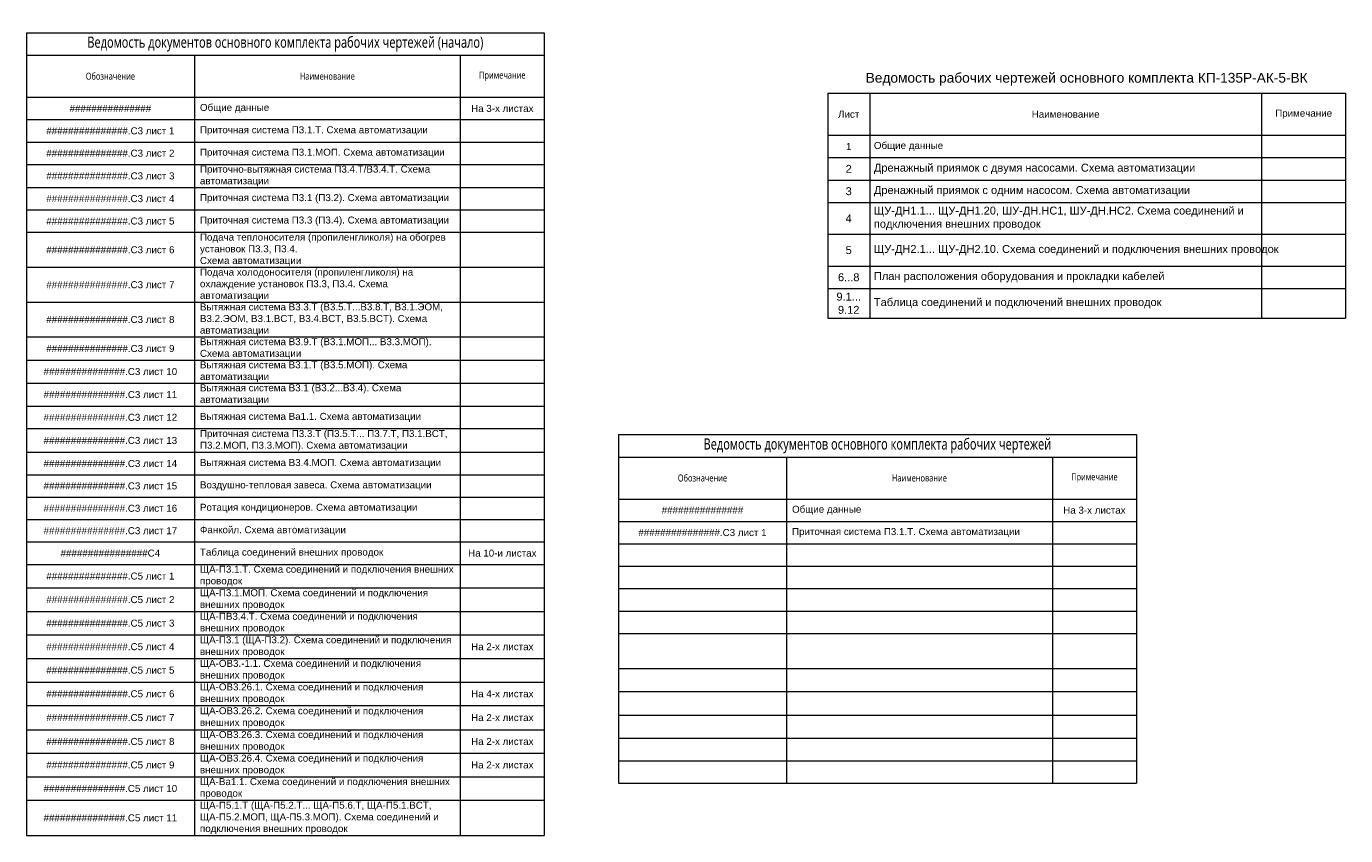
# Model space of a CAD drawing. Header units: millimetres. Extents: x -504 to 1235, y -368 to 611.
# Tile 2 of 8: x -495 to -24, y 59 to 348. Entities that reach past the tile are written whole.
import ezdxf

# ---------------------------------------------------------------- set-up
doc = ezdxf.new("R2010")
doc.units = ezdxf.units.MM
doc.layers.get('0').update_dxf_attribs({"lineweight": 15})
doc.styles.add('CP.Text', font='arial.ttf')
doc.styles.get("Standard").update_dxf_attribs({"font": 'arial.ttf'})
doc.styles.add('Trebuchet MS', font='trebuc.ttf', dxfattribs={"width": 0.75})

# ---------------------------------------------------------------- blocks, each defined once
blk = doc.blocks.new('*T2')
at = {"linetype": 'ByBlock', "lineweight": -2, "transparency": 16777216}
for p, q in [((0, 0), (185, 0)), ((0, 0), (0, -80.31)), ((15, 0), (15, -80.31)), ((155, 0), (155, -80.31)), ((185, 0), (185, -80.31)), ((0, -15), (185, -15)), ((0, -23), (185, -23)), ((0, -31), (185, -31)), ((0, -39), (185, -39)), ((0, -50.36), (185, -50.36)), ((0, -61.72), (185, -61.72)), ((0, -69.72), (185, -69.72)), ((0, -80.31), (185, -80.31))]:
    blk.add_line(p, q, dxfattribs=at)
at = {"color": 0, "transparency": 16777216, "style": 'CP.Text'}
for s, insert, char_height, width, attachment_point in [('{\\fArial|b0|i0|c0;Лист', (7.5, -7.5), 2.5, 12, 5), ('{\\fArial|b0|i0|c0;Наименование', (85, -7.5), 2.5, 137, 5), ('{\\fArial|b0|i0|c0;Примечание', (170, -7.5), 2.5, 27, 5), ('{\\fArial|b0|i0|c0;1', (7.5, -19), 2.5, 12, 5), ('Общие данные', (16.5, -19), 2.5, 137, 4), ('{\\fArial|b0|i0|c0;', (170, -19), 2.5, 27, 5), ('Дренажный приямок с двумя насосами. Схема автоматизации', (16.5, -27), 2.8222, 137, 4), ('{\\fArial|b0|i0|c0;', (170, -27), 2.5, 27, 5), ('Дренажный приямок с одним насосом. Схема автоматизации', (16.5, -35), 2.8222, 137, 4), ('ЩУ-ДН1.1... ЩУ-ДН1.20, {\\C256;ШУ-ДН.НС1}, {\\C256;ШУ-ДН.НС2}. Схема соединений и подключения внешних проводок ', (16.5, -44.68), 2.82222, 137, 4), ('ЩУ-ДН2.1... ЩУ-ДН2.10. Схема соединений и подключения внешних проводок ', (16.5, -56.04), 2.8222, 137, 4), ('План расположения оборудования и прокладки кабелей', (16.5, -65.72), 2.8222, 137, 4)]:
    blk.add_mtext(s, dxfattribs=dict(at, insert=insert, char_height=char_height, width=width, attachment_point=attachment_point))
at = {"color": 0, "transparency": 16777216}
for s, insert, char_height, width, attachment_point in [('2', (7.5, -27), 2.82, 12, 5), ('3', (7.5, -35), 2.82, 12, 5), ('4', (7.5, -44.68), 2.82, 12, 5), ('5', (7.5, -56.04), 2.82, 12, 5), ('6...8', (7.5, -65.72), 2.822, 12, 5), ('9.1... 9.12', (7.5, -75.01), 2.8222, 12, 5), ('{\\C7;Таблица соединений и подключений внешних проводок}', (16.5, -75.01), 2.8222, 137, 4)]:
    blk.add_mtext(s, dxfattribs=dict(at, insert=insert, char_height=char_height, width=width, attachment_point=attachment_point))
blk = doc.blocks.new('*T10')
at = {"color": 0, "lineweight": -2, "transparency": 16777216}
for p, q in [((0, -8), (60, -8)), ((0, -8), (0, -124.45)), ((60, -8), (60, -124.45)), ((155, -8), (155, -124.45)), ((185, -8), (185, -124.45)), ((0, -23), (185, -23)), ((60, -31), (185, -31)), ((60, -39), (185, -39)), ((60, -47), (185, -47)), ((60, -55), (185, -55)), ((60, -63), (185, -63)), ((60, -71), (185, -71)), ((60, -83.51), (185, -83.51)), ((60, -91.78), (185, -91.78)), ((60, -100.19), (185, -100.19)), ((60, -108.45), (185, -108.45)), ((60, -116.45), (185, -116.45)), ((60, -124.45), (185, -124.45))]:
    blk.add_line(p, q, dxfattribs=at)
at = {"color": 0, "linetype": 'ByBlock', "lineweight": -2, "transparency": 16777216}
for p, q in [((60, -8), (185, -8)), ((0, -31), (60, -31)), ((0, -39), (60, -39)), ((0, -47), (60, -47)), ((0, -55), (60, -55)), ((0, -63), (60, -63)), ((0, -71), (60, -71)), ((0, -83.51), (60, -83.51)), ((0, -91.78), (60, -91.78)), ((0, -100.19), (60, -100.19)), ((0, -108.45), (60, -108.45)), ((0, -116.45), (60, -116.45)), ((0, -124.45), (60, -124.45))]:
    blk.add_line(p, q, dxfattribs=at)
at = {"layer": 'Defpoints', "color": 8, "linetype": 'ByBlock', "lineweight": 0, "transparency": 16777216}
for p, q in [((0, 0), (185, 0)), ((0, 0), (0, -8)), ((185, 0), (185, -8))]:
    blk.add_line(p, q, dxfattribs=at)
at = {"color": 0, "transparency": 16777216}
for s, insert, char_height, width, attachment_point, style in [('Ведомость документов основного комплекта рабочих чертежей', (92.5, -4), 4, 184.4, 5, 'Trebuchet MS'), ('Обозначение', (30, -15.5), 2.5, 59, 5, 'Trebuchet MS'), ('Наименование', (107.5, -15.5), 2.5, 91, 5, 'Trebuchet MS'), ('Примечание', (170, -15.5), 2.5, 29, 5, 'Trebuchet MS'), ('{\\C256;###############}', (30, -27), 2.5, 59, 5, 'CP.Text'), ('Общие данные', (62, -27), 2.5, 91, 4, 'CP.Text'), ('На 3-х листах', (170, -27), 2.5, 29, 5, 'CP.Text'), ('{\\C256;###############.С3 лист 1}', (30, -35), 2.5, 59, 5, 'CP.Text'), ('\\A1;{\\C256;Приточная система\\A0;\\C0; П3.1.Т\\C256;. Схема автоматизации}', (62, -35), 2.5, 91, 4, 'CP.Text')]:
    blk.add_mtext(s, dxfattribs=dict(at, insert=insert, char_height=char_height, width=width, attachment_point=attachment_point, style=style))
blk = doc.blocks.new('*T11')
at = {"color": 0, "lineweight": -2, "transparency": 16777216}
for p, q in [((0, -8), (60, -8)), ((0, -8), (0, -286.67)), ((60, -8), (60, -286.67)), ((155, -8), (155, -286.67)), ((185, -8), (185, -286.67)), ((0, -23), (185, -23)), ((60, -31), (185, -31)), ((60, -39), (185, -39)), ((60, -47), (185, -47)), ((60, -55.22), (185, -55.22)), ((60, -63.22), (185, -63.22)), ((60, -71.22), (185, -71.22)), ((60, -83.73), (185, -83.73)), ((60, -96.16), (185, -96.16)), ((60, -108.6), (185, -108.6)), ((60, -116.87), (185, -116.87)), ((60, -125.09), (185, -125.09)), ((60, -133.31), (185, -133.31)), ((60, -141.31), (185, -141.31)), ((60, -149.8), (185, -149.8)), ((60, -157.8), (185, -157.8)), ((60, -165.8), (185, -165.8)), ((60, -173.8), (185, -173.8)), ((0, -181.8), (185, -181.8)), ((0, -189.8), (185, -189.8)), ((60, -198.21), (185, -198.21)), ((60, -206.61), (185, -206.61)), ((60, -215.01), (185, -215.01)), ((60, -223.42), (185, -223.42)), ((60, -231.82), (185, -231.82)), ((60, -240.23), (185, -240.23)), ((155, -248.84), (185, -248.84)), ((60, -257.25), (185, -257.25)), ((60, -265.65), (185, -265.65)), ((60, -274.06), (185, -274.06)), ((60, -286.67), (185, -286.67))]:
    blk.add_line(p, q, dxfattribs=at)
at = {"color": 0, "linetype": 'ByBlock', "lineweight": -2, "transparency": 16777216}
for p, q in [((60, -8), (185, -8)), ((0, -31), (60, -31)), ((0, -39), (60, -39)), ((0, -47), (60, -47)), ((0, -55.22), (60, -55.22)), ((0, -63.22), (60, -63.22)), ((0, -71.22), (60, -71.22)), ((0, -83.73), (60, -83.73)), ((0, -96.16), (60, -96.16)), ((0, -108.6), (60, -108.6)), ((0, -116.87), (60, -116.87)), ((0, -125.09), (60, -125.09)), ((0, -133.31), (60, -133.31)), ((0, -141.31), (60, -141.31)), ((0, -149.8), (60, -149.8)), ((0, -157.8), (60, -157.8)), ((0, -165.8), (60, -165.8)), ((0, -173.8), (60, -173.8)), ((0, -198.21), (60, -198.21)), ((0, -206.61), (60, -206.61)), ((0, -215.01), (60, -215.01)), ((0, -223.42), (60, -223.42)), ((0, -231.82), (60, -231.82)), ((0, -240.23), (60, -240.23)), ((0, -248.84), (155, -248.84)), ((0, -257.25), (60, -257.25)), ((0, -265.65), (60, -265.65)), ((0, -274.06), (60, -274.06)), ((0, -286.67), (60, -286.67))]:
    blk.add_line(p, q, dxfattribs=at)
at = {"layer": 'Defpoints', "color": 8, "linetype": 'ByBlock', "lineweight": 0, "transparency": 16777216}
for p, q in [((0, 0), (185, 0)), ((0, 0), (0, -8)), ((185, 0), (185, -8))]:
    blk.add_line(p, q, dxfattribs=at)
at = {"color": 0, "transparency": 16777216}
for s, insert, char_height, width, attachment_point, style in [('Ведомость документов основного комплекта рабочих чертежей (начало)', (92.5, -4), 4, 184.4, 5, 'Trebuchet MS'), ('Обозначение', (30, -15.5), 2.5, 59, 5, 'Trebuchet MS'), ('Наименование', (107.5, -15.5), 2.5, 91, 5, 'Trebuchet MS'), ('Примечание', (170, -15.5), 2.5, 29, 5, 'Trebuchet MS'), ('{\\C256;###############}', (30, -27), 2.5, 59, 5, 'CP.Text'), ('Общие данные', (62, -27), 2.5, 91, 4, 'CP.Text'), ('На 3-х листах', (170, -27), 2.5, 29, 5, 'CP.Text'), ('{\\C256;###############.С3 лист 1}', (30, -35), 2.5, 59, 5, 'CP.Text'), ('\\A1;{\\C256;Приточная система\\A0;\\C0; П3.1.Т\\C256;. Схема автоматизации}', (62, -35), 2.5, 91, 4, 'CP.Text'), ('{\\C256;###############.С3 лист 2}', (30, -43), 2.5, 59, 5, 'CP.Text'), ('\\A1;{\\C256;Приточная система\\A0;\\C0; П3.1.МОП\\C256;. Схема автоматизации}', (62, -43), 2.5, 91, 4, 'CP.Text'), ('{\\C256;###############.С3 лист 3}', (30, -51.11), 2.5, 59, 5, 'CP.Text'), ('\\A1;{\\C256;Приточно-вытяжная система\\A0;\\C0; П3.4.Т/В3.4.Т\\C256;. Схема автоматизации}', (62, -51.11), 2.5, 91, 4, 'CP.Text'), ('{\\C256;###############.С3 лист 4}', (30, -59.22), 2.5, 59, 5, 'CP.Text'), ('\\A1;{\\C256;Приточная система П3.1 (П3.2). Схема автоматизации}', (62, -59.22), 2.5, 91, 4, 'CP.Text'), ('{\\C256;###############.С3 лист 5}', (30, -67.22), 2.5, 59, 5, 'CP.Text'), ('\\A1;{\\C256;Приточная система П3.3 (П3.4). Схема автоматизации}', (62, -67.22), 2.5, 91, 4, 'CP.Text'), ('Подача теплоносителя (пропиленгликоля) на обогрев установок П3.3, П3.4{\\C256;. \\PСхема автоматизации}', (62, -77.48), 2.5, 91, 4, 'CP.Text'), ('{\\C256;###############.С3 лист 6}', (30, -77.48), 2.5, 59, 5, 'CP.Text'), ('Подача холодоносителя (пропиленгликоля) на охлаждение установок П3.3, П3.4{\\C256;. Схема автоматизации}', (62, -89.95), 2.5, 91, 4, 'CP.Text'), ('{\\C256;###############.С3 лист 7}', (30, -89.95), 2.5, 59, 5, 'CP.Text'), ('Вытяжная система В3.3.Т{\\C256; (}В3.5.Т{\\C256;...}В3.8.Т, В3.1.ЭОМ, В3.2.ЭОМ, В3.1.ВСТ, В3.4.ВСТ, В3.5.ВСТ).{\\C256; Схема автоматизации}', (62, -102.38), 2.5, 91, 4, 'CP.Text'), ('{\\C256;###############.С3 лист 8}', (30, -102.38), 2.5, 59, 5, 'CP.Text'), ('{\\C256;###############.С3 лист 9}', (30, -112.73), 2.5, 59, 5, 'CP.Text'), ('Вытяжная система В3.9.Т{\\C256; (}В3.1.МОП{\\C256;... }В3.3.МОП){\\C256;. \\PСхема автоматизации}', (62, -112.73), 2.5, 91, 4, 'CP.Text'), ('Вытяжная система В3.1.Т{\\C256; (В3.5.МОП). Схема автоматизации}', (62, -120.98), 2.5, 91, 4, 'CP.Text'), ('{\\C256;###############.С3 лист 10}', (30, -120.98), 2.5, 59, 5, 'CP.Text'), ('Вытяжная система В3.1 (В3.2...В3.4){\\C256;. Схема автоматизации}', (62, -129.2), 2.5, 91, 4, 'CP.Text'), ('{\\C256;###############.С3 лист 11}', (30, -129.2), 2.5, 59, 5, 'CP.Text'), ('{\\C256;###############.С3 лист 12}', (30, -137.31), 2.5, 59, 5, 'CP.Text'), ('Вытяжная система Ва1.1{\\C256;. Схема автоматизации}', (62, -137.31), 2.5, 91, 4, 'CP.Text'), ('{\\C256;###############.С3 лист 13}', (30, -145.56), 2.5, 59, 5, 'CP.Text'), ('Приточная система П3.3.Т{\\C256; (}П3.5.Т... П3.7.Т, {\\C256;П3.1.ВСТ, П3.2.МОП, П3.3.МОП). Схема автоматизации}', (62, -145.56), 2.5, 91, 4, 'CP.Text'), ('{\\C256;###############.С3 лист 14}', (30, -153.8), 2.5, 59, 5, 'CP.Text'), ('Вытяжная система В3.4.МОП{\\C256;. Схема автоматизации}', (62, -153.8), 2.5, 91, 4, 'CP.Text'), ('{\\C256;###############.С3 лист 15}', (30, -161.8), 2.5, 59, 5, 'CP.Text'), ('Воздушно-тепловая завеса{\\C256;. Схема автоматизации}', (62, -161.8), 2.5, 91, 4, 'CP.Text'), ('{\\C256;###############.С3 лист 16}', (30, -169.8), 2.5, 59, 5, 'CP.Text'), ('Ротация кондиционеров{\\C256;. Схема автоматизации}', (62, -169.8), 2.5, 91, 4, 'CP.Text'), ('{\\C256;###############.С3 лист 17}', (30, -177.8), 2.5, 59, 5, 'CP.Text'), ('Фанкойл{\\C256;. Схема автоматизации}', (62, -177.8), 2.5, 91, 4, 'CP.Text'), ('################С4', (30, -185.8), 2.5, 59, 5, 'CP.Text'), ('Таблица соединений внешних проводок', (62, -185.8), 2.5, 91, 4, 'CP.Text'), ('На 10-и листах', (170, -185.8), 2.5, 29, 5, 'CP.Text'), ('{\\C256;###############.С5 лист 1}', (30, -194), 2.5, 59, 5, 'CP.Text'), ('{\\C256;ЩА-П3.1.Т. Схема соединений и подключения внешних проводок}', (62, -194), 2.5, 91, 4, 'CP.Text'), ('{\\C256;###############.С5 лист 2}', (30, -202.41), 2.5, 59, 5, 'CP.Text'), ('{\\C256;ЩА-П3.1.МОП. Схема соединений и подключения внешних проводок}', (62, -202.41), 2.5, 91, 4, 'CP.Text'), ('{\\C256;ЩА-ПВ3.4.Т. Схема соединений и подключения внешних проводок}', (62, -210.81), 2.5, 91, 4, 'CP.Text'), ('{\\C256;###############.С5 лист 3}', (30, -210.81), 2.5, 59, 5, 'CP.Text'), ('{\\C256;ЩА-П3.1 (ЩА-П3.2). Схема соединений и подключения внешних проводок}', (62, -219.22), 2.5, 91, 4, 'CP.Text'), ('{\\C256;###############.С5 лист 4}', (30, -219.22), 2.5, 59, 5, 'CP.Text'), ('На 2-х листах', (170, -219.22), 2.5, 29, 5, 'CP.Text'), ('{\\C256;ЩА-ОВ3.-1.1. Схема соединений и подключения внешних проводок}', (62, -227.62), 2.5, 91, 4, 'CP.Text'), ('{\\C256;###############.С5 лист 5}', (30, -227.62), 2.5, 59, 5, 'CP.Text'), ('{\\C256;###############.С5 лист 6}', (30, -236.03), 2.5, 59, 5, 'CP.Text'), ('ЩА-ОВ3.26.1{\\C256;. Схема соединений и подключения внешних проводок}', (62, -236.03), 2.5, 91, 4, 'CP.Text'), ('На 4-х листах', (170, -236.03), 2.5, 29, 5, 'CP.Text'), ('{\\C256;###############.С5 лист 7}', (30, -244.54), 2.5, 59, 5, 'CP.Text'), ('ЩА-ОВ3.26.2{\\C256;. Схема соединений и подключения внешних проводок}', (62, -244.54), 2.5, 91, 4, 'CP.Text'), ('На 2-х листах', (170, -244.54), 2.5, 29, 5, 'CP.Text'), ('{\\C256;ЩА-ОВ3.26.3. Схема соединений и подключения внешних проводок}', (62, -253.05), 2.5, 91, 4, 'CP.Text'), ('{\\C256;###############.С5 лист 8}', (30, -253.05), 2.5, 59, 5, 'CP.Text'), ('На 2-х листах', (170, -253.05), 2.5, 29, 5, 'CP.Text'), ('{\\C256;ЩА-ОВ3.26.4. Схема соединений и подключения внешних проводок}', (62, -261.45), 2.5, 91, 4, 'CP.Text'), ('{\\C256;###############.С5 лист 9}', (30, -261.45), 2.5, 59, 5, 'CP.Text'), ('На 2-х листах', (170, -261.45), 2.5, 29, 5, 'CP.Text'), ('{\\C256;###############.С5 лист 10}', (30, -269.85), 2.5, 59, 5, 'CP.Text'), ('ЩА-Ва1.1{\\C256;. Схема соединений и подключения внешних проводок}', (62, -269.85), 2.5, 91, 4, 'CP.Text'), ('ЩА-П5.1.Т (ЩА-П5.2.Т{\\C256;... }ЩА-П5.6.Т, ЩА-{\\C256;П5.1.ВСТ}, ЩА-{\\C256;П5.2.МОП}, ЩА-{\\C256;П5.3.МОП}){\\C256;. Схема соединений и подключения внешних проводок}', (62, -280.36), 2.5, 91, 4, 'CP.Text'), ('{\\C256;###############.С5 лист 11}', (30, -280.36), 2.5, 59, 5, 'CP.Text')]:
    blk.add_mtext(s, dxfattribs=dict(at, insert=insert, char_height=char_height, width=width, attachment_point=attachment_point, style=style))

msp = doc.modelspace()

# ---------------------------------------------------------------- block references
for name, p in [('*T11', (-495.09, 346.12)), ('*T2', (-208.86, 324.55)), ('*T10', (-283.6, 202.64))]:
    msp.add_blockref(name, p)

# ---------------------------------------------------------------- texts
at = {"color": 7, "linetype": 'Continuous', "insert": (-116.36, 329.55), "char_height": 3.5, "width": 185, "attachment_point": 5, "line_spacing_factor": 1.052887, "style": 'CP.Text'}
msp.add_mtext('{\\C256;Ведомость рабочих чертежей основного комплекта КП-135Р-АК-5-ВК}', dxfattribs=at)

doc.saveas('drawing.dxf')
